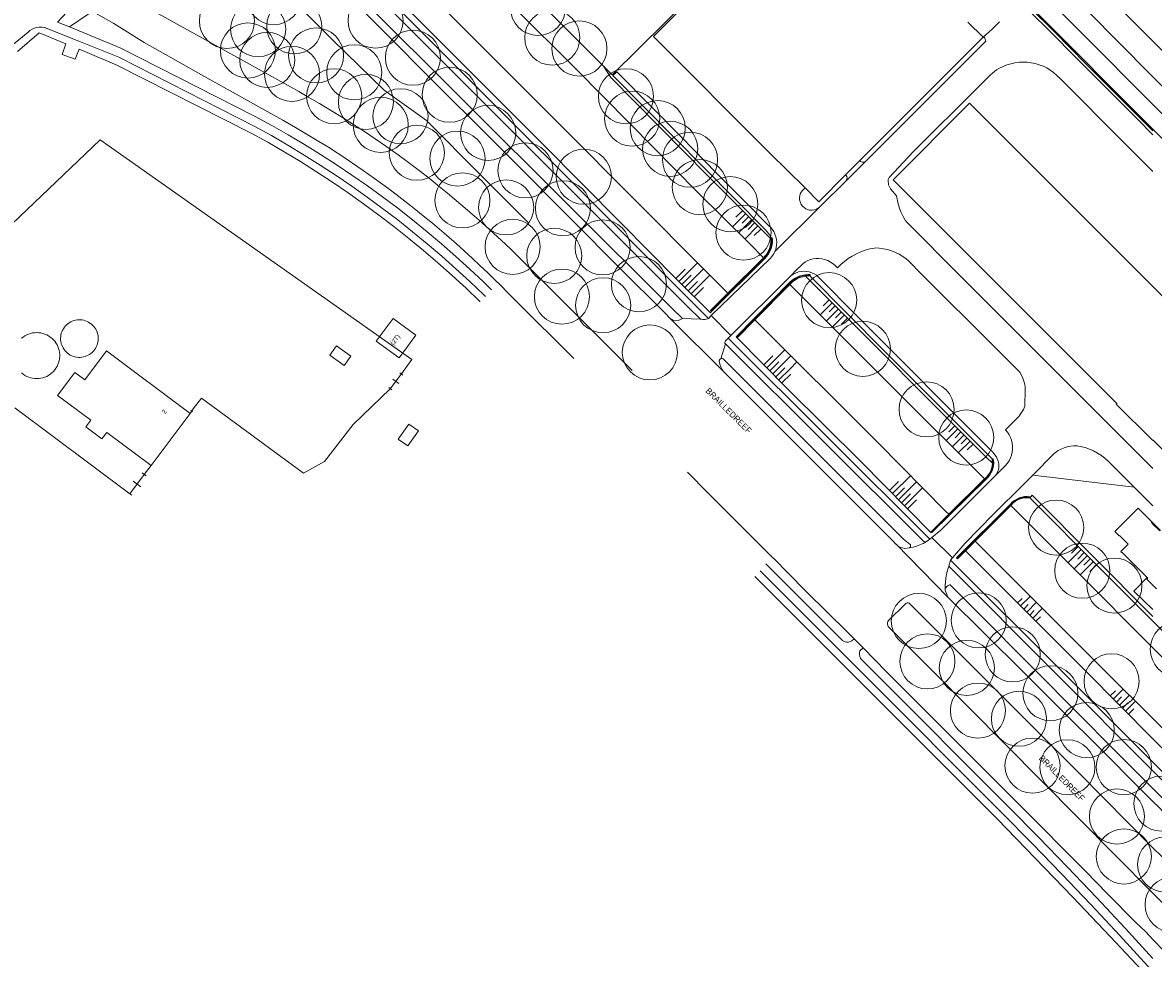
# Model space of a CAD drawing. Header units: metres. Extents: x 134994 to 136506, y 457393 to 459006.
# Tile 127 of 171: x 135737 to 136000, y 458133 to 458351. Entities that reach past the tile are written whole.
import ezdxf
from ezdxf.enums import TextEntityAlignment as Align

# ---------------------------------------------------------------- set-up
doc = ezdxf.new("R2010")
doc.units = ezdxf.units.M
for name, color, linetype, lineweight in [('B-PV-GR-BOOM-G', 250, 'Continuous', 13), ('B-WE-GR-BOOM-S', 250, 'Continuous', 13), ('B-WE-GW_TALUDLIJNEN', 251, 'Continuous', 5), ('B-WE-KG_BEBOUWING', 251, 'Continuous', 20), ('B-WE-KG_HUISNR', 251, 'Continuous', 5), ('B-WE-KG_ONDERGROND_REST', 251, 'Continuous', 5), ('B-WE-KG_STRAATNAAM', 251, 'Continuous', 5), ('N-WE-KG_BEBOUWING', 250, 'Continuous', 13)]:
    doc.layers.add(name, color=color, linetype=linetype, lineweight=lineweight)
doc.styles.add('Styledgn000', font='dgn000.shx')

# ---------------------------------------------------------------- blocks, each defined once
blk = doc.blocks.new('SGR-BOOM_02')
blk.add_circle((0, 0), 6.4)

msp = doc.modelspace()

# ---------------------------------------------------------------- linework, layer by layer
at = {"layer": 'B-WE-GW_TALUDLIJNEN'}
for p, q in [((135904.66, 458307.03), (135903.14, 458305.52)), ((135905.36, 458306.33), (135902.33, 458303.3)), ((135906.78, 458304.91), (135903.75, 458301.89)), ((135906.07, 458305.62), (135904.56, 458304.11)), ((135907.48, 458304.21), (135905.97, 458302.69)), ((135908.19, 458303.5), (135905.16, 458300.47)), ((135908.9, 458302.79), (135907.38, 458301.28)), ((135889.88, 458290.59), (135894.22, 458294.92)), ((135891.29, 458289.17), (135895.63, 458293.51)), ((135889.17, 458291.29), (135891.34, 458293.46)), ((135890.58, 458289.88), (135892.75, 458292.05)), ((135892.7, 458287.76), (135897.04, 458292.09)), ((135892, 458288.46), (135894.17, 458290.63)), ((135893.41, 458287.05), (135895.58, 458289.22)), ((135925.48, 458285.63), (135922.73, 458282.89)), ((135924.77, 458286.34), (135923.4, 458284.96)), ((135926.89, 458284.21), (135924.14, 458281.47)), ((135926.19, 458284.92), (135924.81, 458283.55)), ((135927.6, 458283.51), (135926.23, 458282.13)), ((135928.31, 458282.8), (135925.56, 458280.05)), ((135929.01, 458282.09), (135927.64, 458280.72)), ((135909.58, 458271.28), (135911.68, 458273.37)), ((135910.29, 458270.58), (135914.48, 458274.74)), ((135912.79, 458270.24), (135915.89, 458273.33)), ((135910.99, 458269.87), (135911.37, 458270.24)), ((135911.37, 458270.24), (135913.09, 458271.95)), ((135911.7, 458269.16), (135912.79, 458270.24)), ((135912.4, 458268.45), (135914.2, 458270.24)), ((135913.11, 458267.74), (135915.62, 458270.24)), ((135914.2, 458270.24), (135914.5, 458270.53)), ((135915.62, 458270.24), (135917.3, 458271.91)), ((135913.81, 458267.03), (135915.91, 458269.11)), ((135953.97, 458257.08), (135952.61, 458255.72)), ((135954.68, 458256.37), (135951.96, 458253.65)), ((135956.09, 458254.95), (135953.38, 458252.24)), ((135955.39, 458255.66), (135954.03, 458254.3)), ((135956.8, 458254.25), (135955.44, 458252.89)), ((135957.51, 458253.54), (135954.79, 458250.82)), ((135958.21, 458252.83), (135956.86, 458251.47)), ((135938.78, 458242.05), (135940.88, 458244.12)), ((135939.48, 458241.34), (135943.68, 458245.49)), ((135940.89, 458239.92), (135945.08, 458244.07)), ((135940.18, 458240.63), (135942.28, 458242.7)), ((135941.59, 458239.21), (135943.69, 458241.28)), ((135942.3, 458238.49), (135946.49, 458242.65)), ((135943, 458237.78), (135945.1, 458239.86)), ((135956.47, 458228.09), (135984.47, 458200)), ((135983.35, 458228.37), (135980.27, 458225.29)), ((135982.64, 458229.08), (135981.1, 458227.53)), ((135984.77, 458226.95), (135981.68, 458223.87)), ((135984.06, 458227.66), (135982.52, 458226.12)), ((135986.18, 458225.54), (135983.1, 458222.46)), ((135985.47, 458226.25), (135983.93, 458224.71)), ((135986.89, 458224.83), (135985.34, 458223.29)), ((135969.27, 458215.25), (135971.54, 458217.52)), ((135968.57, 458215.95), (135969.6, 458216.99)), ((135969.98, 458214.54), (135971.02, 458215.58)), ((135970.69, 458213.83), (135972.96, 458216.11)), ((135972.1, 458212.41), (135974.38, 458214.7)), ((135971.39, 458213.12), (135972.43, 458214.17)), ((135972.8, 458211.71), (135973.85, 458212.76)), ((136011.74, 458200), (136000, 458211.73)), ((136000, 458184.42), (135984.47, 458200)), ((135990.1, 458194.35), (135991.3, 458195.56)), ((135990.81, 458193.65), (135993.1, 458195.95)), ((135991.51, 458192.94), (135992.72, 458194.15)), ((135992.22, 458192.23), (135994.52, 458194.54)), ((135992.93, 458191.52), (135994.14, 458192.74)), ((135993.63, 458190.81), (135995.94, 458193.13)), ((135994.34, 458190.1), (135995.56, 458191.33))]:
    msp.add_line(p, q, dxfattribs=at)
at = {"layer": 'B-WE-GW_TALUDLIJNEN', "flags": 128}
for points in [[(135804.45, 458384.21), (135807.14, 458373.55), (135848.96, 458331.78), (135858.29, 458322.49), (135876.36, 458304.22), (135889.57, 458290.91), (135897.19, 458283.32)], [(135911.26, 458300.48), (135909.36, 458302.36), (135896.64, 458315.13), (135874.04, 458337.95), (135872.37, 458340.61)], [(135962.71, 458248.4), (135961.34, 458249.7), (135921.98, 458289.13), (135919.31, 458291.84)], [(135903.39, 458277.52), (135915.22, 458265.61), (135932.11, 458248.79), (135948.49, 458232.24)], [(136000, 458211.73), (135987.75, 458223.97), (135971.68, 458240.06), (135971.56, 458240.28)], [(136000, 458184.42), (136071.25, 458112.95), (136071.98, 458112.16), (136072.87, 458111.33), (136073.81, 458110.55), (136074.8, 458109.84), (136075.83, 458109.19), (136076.9, 458108.61), (136085.13, 458104.84), (136085.27, 458104.78), (136085.8, 458104.6), (136086.35, 458104.5), (136086.91, 458104.48), (136087.46, 458104.54), (136088, 458104.68), (136088.52, 458104.89), (136089, 458105.18), (136089.43, 458105.53), (136096.66, 458116.12)]]:
    msp.add_lwpolyline(points, dxfattribs=at)
at = {"layer": 'B-WE-KG_BEBOUWING', "flags": 128}
for points in [[(135896.71, 458360.2), (135884, 458347.52), (135911.03, 458320.44), (135919.18, 458312.32), (135922.36, 458309.14), (135928.61, 458315.39), (135931.91, 458318.69), (135960.53, 458347.33), (135957.02, 458350.84)], [(135747.37, 458280.27), (135747.12, 458279.97), (135746.9, 458279.64), (135746.71, 458279.3), (135746.55, 458278.94), (135746.42, 458278.57), (135746.33, 458278.19), (135746.27, 458277.8), (135746.25, 458277.41), (135746.26, 458277.02), (135746.31, 458276.63), (135746.39, 458276.24), (135746.51, 458275.87), (135746.66, 458275.51), (135746.84, 458275.16), (135747.05, 458274.83), (135747.29, 458274.52), (135747.56, 458274.23), (135747.85, 458273.97), (135748.16, 458273.73), (135748.5, 458273.53), (135748.85, 458273.35), (135749.21, 458273.21), (135749.59, 458273.1), (135749.98, 458273.02), (135750.37, 458272.98), (135750.76, 458272.98), (135751.15, 458273.01), (135751.54, 458273.07), (135751.92, 458273.17), (135752.29, 458273.3), (135752.64, 458273.47), (135752.98, 458273.66), (135753.3, 458273.89), (135753.6, 458274.14), (135753.88, 458274.42), (135754.13, 458274.73), (135754.35, 458275.05), (135754.54, 458275.4), (135754.7, 458275.75), (135754.82, 458276.12), (135754.92, 458276.51), (135754.97, 458276.89), (135755, 458277.29), (135754.98, 458277.68), (135754.94, 458278.07), (135754.86, 458278.45), (135754.74, 458278.83), (135754.59, 458279.19), (135754.41, 458279.54), (135754.2, 458279.87), (135753.96, 458280.18), (135753.69, 458280.47), (135753.4, 458280.73), (135753.08, 458280.96), (135752.75, 458281.17), (135752.4, 458281.34), (135752.03, 458281.49), (135751.66, 458281.6), (135751.27, 458281.67), (135750.88, 458281.71), (135750.49, 458281.72), (135750.1, 458281.69), (135749.71, 458281.62), (135749.33, 458281.53), (135748.96, 458281.39), (135748.61, 458281.23), (135748.27, 458281.03), (135747.95, 458280.8), (135747.65, 458280.55), (135747.37, 458280.27)], [(135737.2, 458269.36), (135737.58, 458269.07), (135737.98, 458268.8), (135738.4, 458268.57), (135738.84, 458268.39), (135739.29, 458268.24), (135739.76, 458268.13), (135740.24, 458268.07), (135740.72, 458268.04), (135741.2, 458268.07), (135741.67, 458268.13), (135742.14, 458268.24), (135742.59, 458268.39), (135743.04, 458268.57), (135743.46, 458268.8), (135743.86, 458269.07), (135744.23, 458269.36), (135744.58, 458269.7), (135744.89, 458270.06), (135745.18, 458270.45), (135745.42, 458270.86), (135745.63, 458271.29), (135745.8, 458271.74), (135745.93, 458272.2), (135746.01, 458272.67), (135746.05, 458273.15), (135746.05, 458273.63), (135746.01, 458274.11), (135745.93, 458274.58), (135745.8, 458275.04), (135745.63, 458275.49), (135745.42, 458275.92), (135745.17, 458276.33), (135744.89, 458276.72), (135744.58, 458277.08), (135744.23, 458277.41), (135743.86, 458277.71), (135743.46, 458277.98), (135743.03, 458278.21), (135742.59, 458278.39), (135742.14, 458278.54), (135741.67, 458278.65), (135741.19, 458278.71), (135740.71, 458278.73), (135740.24, 458278.71), (135739.76, 458278.65), (135739.29, 458278.54), (135738.84, 458278.39), (135738.4, 458278.2), (135737.97, 458277.98), (135737.57, 458277.71), (135737.2, 458277.41)], [(135812.1, 458271.06), (135808.76, 458273.49), (135810.35, 458275.69), (135813.7, 458273.26), (135812.1, 458271.06)], [(136000.83, 458219.25), (136000, 458220.08), (135998.59, 458221.49), (135998.8, 458221.71), (135998.68, 458221.84), (135992.8, 458227.71), (135992.73, 458227.64), (135992.51, 458227.86), (135994.27, 458229.62), (135992.25, 458231.63), (135992.18, 458231.56), (135991.17, 458232.57), (135996.58, 458237.95), (135999.77, 458234.76), (135999.63, 458234.62), (136000, 458234.25), (136001.58, 458232.67)]]:
    msp.add_lwpolyline(points, dxfattribs=at)
for points in [[(136008.38, 458281.05), (136000, 458289.43), (135957.4, 458331.99), (135939.65, 458314.23), (135991.63, 458262.29), (135991.49, 458262.15), (135999.97, 458253.67), (136000, 458253.72), (136000.07, 458253.79), (136052.01, 458201.9), (136069.75, 458219.59), (136018.7, 458270.61), (136019.1, 458271.02), (136018.16, 458271.96), (136019.2, 458273), (136018.97, 458273.24), (136018.9, 458273.17), (136010.89, 458281.19), (136010.96, 458281.26), (136010.72, 458281.49), (136009.67, 458280.45), (136008.73, 458281.39)], [(135776.34, 458259.95), (135767.28, 458247.86), (135756.98, 458255.57), (135755.84, 458254.04), (135752.11, 458256.84), (135753.26, 458258.36), (135747.85, 458262.42), (135745.54, 458264.15), (135749.54, 458269.49), (135751.85, 458267.76), (135756.91, 458274.51)], [(135824.65, 458254.02), (135827.11, 458257.49), (135829.36, 458255.9), (135826.91, 458252.43), (135824.78, 458253.93)]]:
    msp.add_lwpolyline(points, close=True, dxfattribs=at)
at = {"layer": 'B-WE-KG_BEBOUWING'}
msp.add_lwpolyline([(136001.72, 458232.81), (136000, 458234.53), (135999.77, 458234.76)], dxfattribs=at)
at = {"layer": 'B-WE-KG_ONDERGROND_REST'}
for p, q in [((135758.65, 458350.52), (135753.29, 458353.56)), ((135742.66, 458349.52), (135743.27, 458349.3)), ((135982.8, 458342.81), (135982.4, 458343.21)), ((135982.8, 458342.81), (135982.4, 458343.21)), ((135982.8, 458342.81), (135982.4, 458343.21)), ((136044.38, 458287.3), (136000, 458331.73)), ((135831.24, 458328), (135843.83, 458315.38)), ((135996.76, 458328.81), (135997.18, 458328.39)), ((135996.76, 458328.81), (135997.18, 458328.39)), ((135996.76, 458328.81), (135997.18, 458328.39)), ((135997.18, 458328.39), (136000, 458325.57)), ((136000, 458325.98), (136003.38, 458322.6)), ((135928.65, 458313.91), (135933.27, 458318.53)), ((135843.83, 458315.38), (135855.03, 458304.18)), ((135922.63, 458307.91), (135928.65, 458313.91)), ((135922.63, 458307.91), (135912.63, 458298)), ((135901.28, 458287.91), (135909.51, 458296.13)), ((135909.58, 458296.2), (135909.51, 458296.13)), ((135912.63, 458298), (135912.17, 458297.55)), ((135909.76, 458295.89), (135897.44, 458283.6)), ((135901.39, 458287.79), (135909.63, 458296.01)), ((135909.69, 458296.07), (135909.63, 458296.01)), ((135909.81, 458295.95), (135909.76, 458295.89)), ((135915.88, 458291.91), (135917.23, 458293.3)), ((135850.7, 458287.39), (135847.9, 458290.28)), ((135915.64, 458289.9), (135907.52, 458281.69)), ((135908.82, 458283.24), (135915.53, 458290.02)), ((135915.8, 458290.3), (135915.53, 458290.02)), ((135897.32, 458283.72), (135901.39, 458287.79)), ((135897.19, 458283.32), (135897.44, 458283.6)), ((135908.82, 458283.24), (135907.4, 458281.81)), ((135887.87, 458282.01), (135900.42, 458269.51)), ((135894.92, 458281.86), (135890.75, 458282.03)), ((135896.75, 458282.04), (135897.41, 458282.68)), ((135901.93, 458278.04), (135897.41, 458282.68)), ((135903.27, 458277.64), (135907.4, 458281.81)), ((135903.39, 458277.52), (135907.52, 458281.69)), ((135901.31, 458277.42), (135901.93, 458278.04)), ((135900.67, 458276.1), (135899.64, 458272.65)), ((135948.14, 458230.75), (135901.31, 458277.42)), ((135825.43, 458269.14), (135827.83, 458272.48)), ((135822.83, 458265.71), (135825.43, 458269.14)), ((135822.83, 458265.71), (135825.43, 458269.14)), ((135824.82, 458266.9), (135823.44, 458267.94)), ((135825.77, 458268.88), (135825.08, 458269.4)), ((135823.17, 458265.45), (135822.48, 458265.97)), ((135735.61, 458261.27), (135762.33, 458241.29)), ((135776.45, 458259.88), (135776.24, 458260.02)), ((135776.34, 458259.95), (135777.04, 458261.01)), ((135776.34, 458259.95), (135777.04, 458261.01)), ((135776.9, 458260.34), (135776.48, 458260.62)), ((135777.14, 458260.94), (135776.93, 458261.08)), ((135765.67, 458245.81), (135767.28, 458247.86)), ((135965.67, 458247.76), (135963.35, 458245.44)), ((135762.33, 458241.29), (135765.67, 458245.81)), ((135762.33, 458241.29), (135765.67, 458245.81)), ((135764.9, 458242.88), (135763.1, 458244.21)), ((135766.12, 458245.47), (135765.21, 458246.14)), ((135952.55, 458236.54), (135960.87, 458244.75)), ((135952.96, 458236.73), (135961.01, 458244.67)), ((135961.08, 458244.74), (135961.01, 458244.67)), ((135972.09, 458245.63), (135969.9, 458243.42)), ((135995.65, 458242.86), (135972.09, 458245.63)), ((135762.78, 458240.95), (135761.88, 458241.62)), ((135971.93, 458240.98), (135971.62, 458240.58)), ((135971.93, 458240.98), (135972.72, 458240.2)), ((135971.93, 458240.98), (135972.72, 458240.2)), ((135971.93, 458240.98), (135972.72, 458240.2)), ((136000, 458238.52), (135995.65, 458242.86)), ((135958.66, 458230.47), (135966.86, 458238.67)), ((135958.73, 458230.33), (135966.97, 458238.56)), ((135966.98, 458238.78), (135966.86, 458238.67)), ((135971.56, 458240.28), (135971.62, 458240.58)), ((135911.24, 458226.91), (135901.57, 458236.6)), ((135948.56, 458232.39), (135952.66, 458236.44)), ((135952.96, 458236.73), (135952.66, 458236.44)), ((135948.14, 458230.75), (135947.37, 458230.21)), ((135948.14, 458230.75), (135948.66, 458231.17)), ((135948.6, 458232.35), (135948.49, 458232.24)), ((135948.66, 458231.17), (135950.74, 458232.84)), ((135948.66, 458231.17), (135953.42, 458226.44)), ((135954.5, 458226.33), (135958.66, 458230.47)), ((135940.32, 458229.57), (135952.38, 458217.29)), ((135953.42, 458226.44), (135956.27, 458229.72)), ((135956.47, 458228.09), (135958.73, 458230.33)), ((135952.55, 458224.46), (135952.97, 458225.92)), ((135952.97, 458225.92), (135953.42, 458226.44)), ((135978.92, 458200), (135952.97, 458225.92)), ((135908.75, 458223.38), (135932.14, 458200)), ((135976.97, 458200), (135952.55, 458224.46)), ((135907.49, 458222.13), (135929.61, 458200)), ((135952.38, 458217.29), (135951.74, 458218.89)), ((135959.28, 458200), (135943.53, 458215.73)), ((135969.79, 458200), (135952.38, 458217.29)), ((135938.61, 458210.41), (135948.95, 458200)), ((135930.56, 458207.64), (135928.98, 458209.26)), ((135932.66, 458205.55), (135930.56, 458207.64)), ((135938.05, 458200), (135932.66, 458205.55)), ((136005.52, 458200), (136000, 458205.53)), ((135981.93, 458187.88), (135969.78, 458200)), ((136000, 458176.94), (135976.97, 458200)), ((136000, 458178.94), (135978.92, 458200)), ((136000, 458189.1), (135989.02, 458200)), ((135998.32, 458139.56), (136000, 458137.83))]:
    msp.add_line(p, q, dxfattribs=at)
at = {"layer": 'B-WE-KG_ONDERGROND_REST', "flags": 128}
for points in [[(135896.75, 458282.04), (135819.5, 458359.3), (135815.82, 458362.9), (135812.24, 458366.52), (135808.71, 458370.18), (135805.25, 458373.91), (135801.84, 458377.68), (135798.49, 458381.52), (135795.21, 458385.4), (135793.26, 458387.79), (135791.55, 458389.99), (135791.33, 458395.78), (135791.87, 458396.28)], [(136000, 458346.44), (135973.72, 458372.65), (135955.45, 458390.97)], [(135786.45, 458389.27), (135790.22, 458384.85), (135791.79, 458382.78), (135795.01, 458378.94), (135798.28, 458375.14), (135801.62, 458371.4), (135805.01, 458367.71), (135808.46, 458364.08), (135811.98, 458360.5), (135815.72, 458356.8), (135888.25, 458284.39), (135890.75, 458282.03)], [(135894.92, 458281.86), (135891.92, 458284.74), (135818.43, 458358.33), (135814.84, 458361.81), (135811.34, 458365.32), (135807.89, 458368.88), (135804.5, 458372.5), (135801.17, 458376.17), (135797.9, 458379.9), (135794.69, 458383.68), (135792.21, 458386.78), (135789.11, 458390.43)], [(135817.05, 458388.67), (135838.63, 458367.13), (135851.55, 458354.29), (135865.83, 458340.03), (135878.56, 458327.25), (135894.16, 458311.41), (135906.34, 458299.34), (135909.51, 458296.13)], [(135872.37, 458340.61), (135851.05, 458361.97), (135832.66, 458380.47), (135827.5, 458385.65)], [(135884.04, 458285.89), (135878.64, 458291.22), (135862.56, 458307.4), (135853.53, 458316.42), (135844.37, 458325.67), (135834.38, 458335.61), (135819.92, 458350.09), (135788.93, 458381.03), (135786.77, 458382.77)], [(135776.83, 458379.28), (135809.52, 458346.63)], [(135811.38, 458377.84), (135825.52, 458363.68), (135838.82, 458350.46), (135862.51, 458326.78), (135896.33, 458292.85), (135901.28, 458287.91)], [(136000, 458338.13), (135991.58, 458346.56), (135973.41, 458365.05), (135972.97, 458364.56)], [(135872.37, 458340.61), (135874.4, 458338.58), (135886.77, 458350.85), (135896.42, 458360.49)], [(135879.05, 458269.91), (135867.46, 458281.46), (135853.01, 458295.97), (135850.9, 458298.03), (135849.58, 458299.29), (135845.89, 458302.69), (135843.52, 458304.82), (135840.77, 458307.19), (135836.12, 458311.13), (135834.23, 458312.69), (135831.89, 458314.56), (135829.52, 458316.4), (135827.1, 458318.22), (135824.65, 458320.01), (135822.01, 458321.9), (135819.34, 458323.76), (135816.83, 458325.45), (135814.3, 458327.09), (135811.75, 458328.69), (135809.19, 458330.25), (135806.38, 458331.94), (135803.55, 458333.59), (135801.6, 458334.69), (135799.63, 458335.77), (135761.73, 458356.86)], [(136000, 458331.73), (135983.28, 458348.51), (135973.58, 458358.18)], [(135748.34, 458349.73), (135745.53, 458350.8), (135749.81, 458355.38)], [(136000, 458325.98), (135972.11, 458353.9), (135970.42, 458355.61), (135969.52, 458355.62), (135969.25, 458355.82)], [(135982.4, 458343.21), (135975.47, 458350.17), (135970.48, 458355.06), (135970.04, 458354.62)], [(135970.04, 458354.62), (135975.03, 458349.73), (135983.24, 458341.48), (135996.32, 458328.37), (136000, 458324.69)], [(135753.29, 458353.56), (135752.92, 458352.8), (135748.34, 458349.73)], [(135738.69, 458348.49), (135739.14, 458348.86), (135739.63, 458349.17), (135740.16, 458349.4), (135740.72, 458349.56), (135741.3, 458349.64), (135741.88, 458349.64), (135742.45, 458349.56), (135742.66, 458349.52)], [(135743.27, 458349.3), (135742.74, 458349.49), (135742.66, 458349.52)], [(135844.92, 458287.15), (135844.54, 458287.53), (135841.34, 458290.57), (135838.09, 458293.55), (135834.79, 458296.48), (135831.43, 458299.34), (135828.02, 458302.15), (135824.56, 458304.89), (135821.05, 458307.56), (135817.5, 458310.18), (135813.9, 458312.72), (135810.25, 458315.21), (135806.55, 458317.62), (135802.82, 458319.97), (135799.04, 458322.25), (135795.22, 458324.47), (135791.37, 458326.61), (135759.74, 458342.66), (135750.45, 458346.44), (135743.27, 458349.3)], [(135846.36, 458288.67), (135844.48, 458290.5), (135841.3, 458293.5), (135838.05, 458296.44), (135834.76, 458299.32), (135831.41, 458302.14), (135828.01, 458304.9), (135824.56, 458307.6), (135821.06, 458310.23), (135817.51, 458312.8), (135813.92, 458315.3), (135810.28, 458317.74), (135806.6, 458320.11), (135802.88, 458322.41), (135799.11, 458324.65), (135795.31, 458326.81), (135791.46, 458328.91), (135760.22, 458344.76), (135753.32, 458347.64), (135748.34, 458349.73)], [(135758.65, 458350.52), (135765.64, 458346.14), (135771.86, 458342.59), (135778.28, 458339.02), (135793.67, 458330.4), (135795.79, 458329.24), (135797.9, 458328.06), (135800.78, 458326.39), (135806.26, 458323.14), (135807.56, 458322.35), (135808.85, 458321.55), (135810.11, 458320.74), (135811.36, 458319.91), (135816.51, 458316.39), (135819.17, 458314.52), (135821.64, 458312.74), (135824.09, 458310.92), (135826.24, 458309.26), (135828.39, 458307.57), (135830.51, 458305.86), (135832.62, 458304.13), (135835.39, 458301.8), (135838.11, 458299.41), (135841.84, 458296.04), (135843.67, 458294.33), (135845.5, 458292.61), (135847.6, 458290.56), (135847.9, 458290.28)], [(135960.53, 458347.33), (135962.73, 458349.27), (135964.33, 458350.89)], [(135734.37, 458344.93), (135738.69, 458348.49)], [(135736.2, 458344.02), (135741.3, 458348.32), (135747.48, 458345.81)], [(135809.52, 458346.63), (135821.42, 458335.01)], [(135933.27, 458318.53), (135943.31, 458328.55), (135961.19, 458346.4), (135960.78, 458347.51), (135960.58, 458347.28), (135960.53, 458347.33)], [(136000, 458346.44), (136028.13, 458318.16), (136024.03, 458314), (136010.2, 458327.91), (136000, 458338.13)], [(135750.54, 458344.57), (135749.62, 458342.23), (135746.6, 458343.32), (135747.48, 458345.81)], [(135750.54, 458344.57), (135751.91, 458344.02), (135759.32, 458340.87), (135790.51, 458325.06), (135794.37, 458322.92), (135798.18, 458320.71), (135801.96, 458318.43), (135805.7, 458316.08), (135809.39, 458313.66), (135813.03, 458311.18), (135816.63, 458308.63), (135820.19, 458306.02), (135823.69, 458303.34), (135827.15, 458300.6), (135830.56, 458297.8), (135833.91, 458294.94), (135837.22, 458292.02), (135840.46, 458289.03), (135843.66, 458285.99), (135843.74, 458285.92)], [(136000, 458247.18), (135972.11, 458275.04), (135953.75, 458293.4), (135944.28, 458302.9), (135942.83, 458304.37), (135942.48, 458304.86), (135942.39, 458305), (135941.95, 458305.73), (135941.51, 458306.64), (135941.45, 458306.79), (135941.12, 458307.65), (135940.8, 458308.67), (135940.46, 458310.48), (135939.01, 458312.15), (135938.77, 458312.59), (135938.61, 458313.06), (135938.54, 458313.36), (135938.47, 458313.81), (135938.46, 458313.95), (135938.5, 458314.26), (135938.56, 458314.43), (135938.72, 458314.73), (135944.32, 458320.72), (135959.39, 458335.71), (135961.99, 458338.31), (135962.3, 458338.58), (135963.67, 458339.72), (135964.33, 458340.11), (135965.19, 458340.54), (135966.08, 458340.9), (135967, 458341.18), (135967.94, 458341.38), (135968.89, 458341.51), (135969.85, 458341.55), (135970.82, 458341.52), (135971.75, 458341.41), (135972.68, 458341.22), (135973.59, 458340.95), (135974.47, 458340.61), (135975.32, 458340.19), (135976.14, 458339.7), (135976.9, 458339.15), (135977.62, 458338.53), (135978.65, 458337.49), (135993.09, 458323.02), (136000, 458316.11)], [(135996.76, 458328.81), (135983.67, 458341.92), (135982.8, 458342.81)], [(135912.41, 458298.22), (135912.47, 458298.45), (135912.57, 458299.08), (135912.6, 458299.72), (135912.54, 458300.36), (135912.41, 458300.99), (135912.2, 458301.6), (135911.91, 458302.18), (135911.56, 458302.72), (135911.14, 458303.21), (135910.67, 458303.64), (135905.71, 458308.65), (135898.53, 458315.84), (135890.46, 458324.15), (135883.69, 458331), (135875.43, 458339.32), (135874.54, 458338.43), (135909.93, 458302.7), (135910.45, 458302.09), (135910.92, 458301.44), (135911.31, 458300.74)], [(135821.42, 458335.01), (135831.24, 458328)], [(135827.83, 458272.48), (135755.44, 458323.49), (135736.68, 458305.6), (135732.99, 458302.08)], [(135931.91, 458318.69), (135932.09, 458318.49), (135932.31, 458318.36), (135932.57, 458318.29), (135932.84, 458318.31), (135933.09, 458318.4), (135933.27, 458318.53)], [(135928.65, 458313.91), (135928.82, 458314.14), (135928.92, 458314.41), (135928.94, 458314.7), (135928.89, 458314.98), (135928.75, 458315.23), (135928.61, 458315.39)], [(135922.63, 458307.91), (135922.27, 458307.64), (135921.81, 458307.4), (135921.33, 458307.24), (135920.83, 458307.15), (135920.73, 458307.15), (135920.25, 458307.19), (135919.79, 458307.31), (135919.35, 458307.51), (135918.95, 458307.78), (135918.61, 458308.11), (135918.32, 458308.49), (135918.1, 458308.91), (135917.95, 458309.37), (135917.91, 458309.62), (135917.89, 458310.07), (135917.95, 458310.53), (135918.08, 458310.96), (135918.3, 458311.37), (135918.57, 458311.73), (135919.18, 458312.32)], [(135911.26, 458300.48), (135911.27, 458299.83), (135911.19, 458299.17), (135911.03, 458298.53), (135910.8, 458297.91), (135910.49, 458297.33), (135910.12, 458296.79), (135909.68, 458296.29), (135909.58, 458296.2)], [(135911.41, 458300.75), (135911.44, 458300.08), (135911.4, 458299.41), (135911.27, 458298.76), (135911.07, 458298.12), (135910.79, 458297.51), (135910.44, 458296.94), (135910.02, 458296.41), (135909.69, 458296.07)], [(135909.81, 458295.95), (135910.28, 458296.45), (135910.68, 458296.99), (135911.02, 458297.58), (135911.28, 458298.21), (135911.47, 458298.86), (135911.52, 458299.12)], [(135911.31, 458300.74), (135911.24, 458300.73), (135911.26, 458300.48)], [(135911.52, 458299.12), (135911.6, 458299.8), (135911.61, 458300.47), (135911.58, 458300.77), (135911.31, 458300.74)], [(135897.41, 458282.68), (135911.06, 458295.91), (135911.49, 458296.39), (135911.85, 458296.92), (135912.15, 458297.49), (135912.17, 458297.55)], [(135912.17, 458297.55), (135912.38, 458298.09), (135912.41, 458298.22)], [(135917.23, 458293.3), (135918.26, 458294.34), (135918.74, 458294.79), (135919.27, 458295.17), (135919.85, 458295.48), (135920.45, 458295.72), (135921.08, 458295.89), (135921.73, 458295.98), (135922.39, 458295.98), (135923.1, 458295.88), (135923.8, 458295.7), (135924.48, 458295.44), (135925.12, 458295.1), (135925.72, 458294.7), (135926.27, 458294.24), (135926.71, 458293.79), (135927.49, 458294.56), (135928.33, 458295.28), (135929.22, 458295.93), (135930.15, 458296.52), (135931.13, 458297.04), (135932.14, 458297.49), (135933.17, 458297.86), (135934.24, 458298.16), (135935.32, 458298.38), (135935.46, 458298.4), (135936.44, 458298.35), (135937.41, 458298.22), (135938.36, 458298), (135939.3, 458297.71), (135940.21, 458297.35), (135941.08, 458296.91), (135941.92, 458296.4), (135942.71, 458295.83), (135943.12, 458295.49), (135946.34, 458292.25), (135963.2, 458275.42), (135969.06, 458269.51), (135969.45, 458268.87), (135969.78, 458268.18), (135970.03, 458267.47), (135970.21, 458266.73), (135970.3, 458265.98), (135970.32, 458265.51), (135970.24, 458261.61), (135969.9, 458260.85), (135969.49, 458260.14), (135969.02, 458259.46), (135968.92, 458259.34), (135965.76, 458256.15), (135966.2, 458255.61), (135966.58, 458255.02), (135966.89, 458254.39), (135967.13, 458253.73), (135967.29, 458253.05), (135967.37, 458252.35), (135967.37, 458251.66), (135967.29, 458250.96), (135967.13, 458250.28), (135966.89, 458249.62), (135966.58, 458248.99), (135966.21, 458248.4), (135965.76, 458247.86), (135965.67, 458247.76)], [(135901.93, 458278.04), (135915.42, 458291.49), (135915.88, 458291.91)], [(135918.48, 458292.03), (135918, 458291.89), (135917.36, 458291.62), (135916.76, 458291.29), (135916.2, 458290.89), (135915.68, 458290.42), (135903.15, 458277.76), (135903.39, 458277.52)], [(135919.31, 458291.84), (135918.65, 458291.72), (135918.01, 458291.53), (135917.4, 458291.26), (135916.82, 458290.92), (135916.28, 458290.52), (135915.93, 458290.18), (135915.64, 458289.9)], [(135920.37, 458292.03), (135919.69, 458292.04), (135919.01, 458291.97), (135918.35, 458291.82), (135917.71, 458291.59), (135917.1, 458291.3), (135916.52, 458290.93), (135916, 458290.49), (135915.8, 458290.3)], [(135915.88, 458291.91), (135916.39, 458292.27), (135916.94, 458292.56), (135917.52, 458292.78), (135917.7, 458292.83)], [(135963.63, 458249.85), (135963.5, 458250.06), (135963.13, 458250.57), (135962.7, 458251.02), (135931.66, 458282.16), (135921.93, 458291.97), (135921.84, 458292.04), (135921.32, 458292.38), (135920.76, 458292.64), (135920.16, 458292.84), (135919.55, 458292.96), (135918.93, 458292.99), (135918.31, 458292.95), (135917.7, 458292.83)], [(135918.48, 458292.03), (135919.16, 458292.16), (135919.84, 458292.22), (135920.38, 458292.2), (135920.36, 458291.86)], [(135920.36, 458291.86), (135919.84, 458291.88), (135919.31, 458291.84)], [(135962.66, 458249.4), (135937.46, 458274.59), (135920.36, 458291.86)], [(135915.64, 458289.9), (135919.25, 458286.37), (135939.98, 458265.62), (135960.87, 458244.75)], [(135850.7, 458287.39), (135855.88, 458282.27), (135861.49, 458276.66)], [(135884.04, 458285.89), (135886.97, 458282.91), (135887.47, 458282.39), (135887.87, 458282.01)], [(135901.28, 458287.91), (135897.2, 458283.84), (135897.44, 458283.6)], [(135887.87, 458282.01), (135888.13, 458281.82), (135888.5, 458281.63), (135888.72, 458281.56), (135889.17, 458281.49), (135889.75, 458281.55), (135890.29, 458281.75), (135890.75, 458282.03)], [(135896.75, 458282.04), (135896.3, 458281.83), (135895.89, 458281.75), (135895.46, 458281.75), (135895.04, 458281.82), (135894.92, 458281.86)], [(135952.55, 458236.54), (135951.82, 458237.24), (135936.3, 458252.97), (135907.52, 458281.69)], [(135861.49, 458276.66), (135862.48, 458275.72), (135865.49, 458272.7)], [(135901.31, 458277.42), (135900.72, 458276.79), (135900.61, 458276.66), (135900.56, 458276.47), (135900.58, 458276.28), (135900.67, 458276.1)], [(135900.67, 458276.1), (135946.72, 458230.26), (135946.8, 458230.19), (135946.99, 458230.12), (135947.19, 458230.13), (135947.37, 458230.21)], [(135900.42, 458269.51), (135900.19, 458269.79), (135899.85, 458270.28), (135899.59, 458270.82), (135899.39, 458271.38), (135899.3, 458271.8), (135899.25, 458272.02), (135899.27, 458272.25), (135899.38, 458272.45), (135899.54, 458272.61), (135899.64, 458272.65)], [(135943.34, 458228.74), (135943.36, 458228.75), (135943.54, 458228.85), (135943.66, 458229.01), (135943.72, 458229.2), (135943.69, 458229.41), (135942, 458230.81), (135900.19, 458272.66), (135899.98, 458272.72), (135899.75, 458272.7), (135899.64, 458272.65)], [(135900.42, 458269.51), (135913.72, 458256.24), (135939.86, 458230.03), (135939.89, 458230), (135940.3, 458229.58), (135940.32, 458229.57)], [(135777.04, 458261.01), (135778.97, 458263.47), (135802.68, 458246.11), (135807.58, 458248.76), (135814.23, 458257.37), (135822.83, 458265.71)], [(135972.09, 458245.63), (135977.02, 458250.62), (135977.35, 458250.89), (135977.98, 458251.32), (135978.65, 458251.69), (135979.36, 458251.99), (135980.09, 458252.21), (135980.84, 458252.35), (135981.61, 458252.42), (135982.37, 458252.4), (135983.13, 458252.3), (135984.23, 458252.07), (135985.25, 458251.7), (135986.22, 458251.26), (135987.16, 458250.75), (135988.06, 458250.17), (135988.91, 458249.53), (135989.7, 458248.82), (135990.45, 458248.06), (135995.65, 458242.86)], [(135962.66, 458249.4), (135962.92, 458249.45), (135962.98, 458249.07), (135963.01, 458248.43), (135962.96, 458247.8), (135962.9, 458247.46), (135962.81, 458247.12), (135962.65, 458246.64), (135962.38, 458246.07), (135962.04, 458245.53), (135961.63, 458245.05), (135961.17, 458244.62), (135948.67, 458232.28), (135948.6, 458232.35)], [(135962.71, 458248.4), (135962.69, 458248.9), (135962.63, 458249.4), (135962.66, 458249.4)], [(135962.81, 458247.81), (135962.86, 458248.44), (135962.83, 458249.06), (135962.78, 458249.43)], [(135963.35, 458245.44), (135963.67, 458245.89), (135963.92, 458246.38), (135964.1, 458246.9), (135964.2, 458247.44), (135964.23, 458247.99), (135964.21, 458248.23), (135964.07, 458248.84), (135963.85, 458249.43), (135963.63, 458249.85)], [(135901.57, 458236.6), (135896.66, 458241.47), (135891.88, 458246.29)], [(135962.71, 458248.4), (135962.65, 458247.79), (135962.52, 458247.18), (135962.31, 458246.61), (135962.03, 458246.06), (135961.67, 458245.56), (135961.26, 458245.1), (135960.98, 458244.85), (135960.87, 458244.75)], [(135961.07, 458244.73), (135961.53, 458245.16), (135961.93, 458245.64), (135962.26, 458246.17), (135962.53, 458246.73), (135962.66, 458247.13)], [(135962.66, 458247.13), (135962.8, 458247.74), (135962.81, 458247.81)], [(135950.74, 458232.84), (135956.43, 458238.58), (135963.35, 458245.44)], [(135969.9, 458243.42), (135962.99, 458236.55), (135956.27, 458229.72)], [(135971.62, 458240.58), (135971.43, 458240.61), (135970.8, 458240.66), (135970.17, 458240.64), (135969.54, 458240.53), (135968.93, 458240.34), (135968.36, 458240.08), (135967.81, 458239.75), (135967.32, 458239.36), (135966.88, 458238.9), (135954.4, 458226.44), (135954.61, 458226.22), (135956.47, 458228.09)], [(135966.94, 458238.74), (135967.37, 458239.2), (135967.85, 458239.59), (135968.38, 458239.93), (135968.95, 458240.19), (135969.54, 458240.38), (135970.15, 458240.48), (135970.78, 458240.52), (135971.4, 458240.47), (135971.6, 458240.43)], [(135966.97, 458238.56), (135967.08, 458238.67), (135967.13, 458238.73), (135967.56, 458239.17), (135968.05, 458239.55), (135968.58, 458239.86), (135969.14, 458240.1), (135969.73, 458240.26), (135970.34, 458240.35), (135970.95, 458240.36), (135971.56, 458240.28)], [(136000, 458205.53), (135982.09, 458223.46), (135966.97, 458238.56)], [(136000, 458212.84), (135985.73, 458227.11), (135972.72, 458240.2)], [(135952.55, 458236.54), (135948.46, 458232.5), (135948.6, 458232.35)], [(135943.34, 458228.74), (135942.38, 458228.57), (135941.82, 458228.72), (135941.27, 458228.93), (135940.77, 458229.22), (135940.32, 458229.57)], [(135947.37, 458230.21), (135946.65, 458229.77), (135945.89, 458229.41), (135945.1, 458229.11), (135944.28, 458228.9), (135943.45, 458228.76), (135943.34, 458228.74)], [(135958.73, 458230.33), (135980.58, 458208.5), (135989.02, 458200)], [(135914.97, 458223.2), (135912.29, 458225.88), (135911.24, 458226.91)], [(135910.09, 458225.04), (135910.25, 458224.88)], [(135910.25, 458224.88), (135927.85, 458207.26), (135928.17, 458207.05), (135928.53, 458206.91), (135928.91, 458206.84), (135929.3, 458206.86), (135929.68, 458206.96), (135930.03, 458207.13), (135930.56, 458207.64)], [(135928.98, 458209.26), (135919.61, 458218.49), (135914.97, 458223.2)], [(135952.55, 458224.46), (135952.23, 458223.34), (135951.99, 458222.19), (135951.83, 458221.03), (135951.75, 458219.87), (135951.74, 458218.89)], [(135972.93, 458200), (135958.29, 458214.71), (135953.08, 458220.04), (135952.92, 458220.13), (135952.73, 458220.16), (135952.56, 458220.1), (135952.43, 458219.99), (135952.06, 458219.67), (135951.88, 458219.44), (135951.77, 458219.17), (135951.74, 458218.89)], [(136000, 458214.4), (135995.58, 458218.72), (135998.68, 458221.84)], [(135943.53, 458215.73), (135943.36, 458215.89), (135943.14, 458215.97), (135942.91, 458215.99), (135942.69, 458215.92), (135942.5, 458215.78), (135938.61, 458211.86), (135938.44, 458211.62), (135938.35, 458211.34), (135938.33, 458211.05), (135938.39, 458210.77), (135938.53, 458210.51), (135938.61, 458210.41)], [(135932.66, 458205.55), (135931.91, 458204.86), (135931.84, 458204.42), (135931.84, 458203.96), (135931.93, 458203.52), (135932.09, 458203.09), (135932.19, 458202.91), (135935.1, 458200)], [(135929.61, 458200), (135963.86, 458165.73), (135972.68, 458156.69), (135981.41, 458147.63), (135990.08, 458138.51), (135998.69, 458129.34), (136000, 458127.94)], [(135932.14, 458200), (135965.16, 458166.99), (135972.02, 458160.03), (135978.81, 458153), (135985.55, 458145.92), (135992.23, 458138.79), (135998.85, 458131.6), (136000, 458130.34)], [(135935.1, 458200), (135966.61, 458168.46), (135973.43, 458161.54), (135980.19, 458154.56), (135986.89, 458147.52), (135993.53, 458140.43), (136000, 458133.41)], [(135938.05, 458200), (135953.55, 458184.58), (135969, 458169.09), (135984.39, 458153.55), (135989.4, 458148.47), (135996.04, 458141.71), (135998.32, 458139.56)], [(135948.95, 458200), (135982.47, 458166.23), (136000, 458148.56)], [(136000, 458159.11), (135982.7, 458176.58), (135978.41, 458180.89), (135959.28, 458200)], [(135972.93, 458200), (135991.42, 458181.44), (136000, 458172.85)], [(136000, 458189.1), (136067.9, 458121.22), (136068.59, 458120.61), (136070.32, 458119.18), (136072.1, 458117.82), (136073.92, 458116.52), (136075.79, 458115.28), (136077.7, 458114.11), (136079.66, 458113.01), (136087.47, 458109.34), (136087.52, 458109.51)], [(136000, 458169.86), (135984.77, 458185.07), (135981.93, 458187.88)], [(136000, 458178.94), (136011.02, 458167.94), (136049.12, 458129.82), (136080.44, 458097.64), (136080.58, 458097.55), (136081.04, 458097.31), (136081.54, 458097.15), (136082.05, 458097.06), (136082.58, 458097.05), (136083.1, 458097.13), (136083.6, 458097.28), (136084.07, 458097.5)], [(136079.88, 458096.14), (136078.55, 458097.46), (136047.96, 458128.91), (136006.61, 458170.32), (136000, 458176.94)], [(136000, 458172.85), (136045.42, 458127.37), (136077.57, 458094.36)], [(136006.6, 458162.86), (136001.4, 458168.56), (136000, 458169.86)], [(136063.51, 458084.43), (136059.57, 458089.85), (136055.52, 458095.33), (136051.4, 458100.76), (136047.22, 458106.13), (136042.97, 458111.46), (136038.66, 458116.74), (136034.29, 458121.97), (136029.86, 458127.14), (136025.37, 458132.26), (136020.82, 458137.33), (136016.21, 458142.35), (136011.54, 458147.31), (136006.82, 458152.22), (136002.03, 458157.07), (136000, 458159.09)], [(136014.55, 458133.45), (136013.15, 458134.96), (136008.3, 458140.08), (136003.39, 458145.15), (136000, 458148.56)], [(136000, 458137.83), (136004.94, 458132.67), (136009.81, 458127.46), (136014.63, 458122.2), (136019.39, 458116.88), (136024.09, 458111.51), (136028.73, 458106.09), (136031.87, 458102.34), (136035.73, 458097.68), (136039.53, 458092.97), (136043.27, 458088.21), (136046.94, 458083.39), (136050.54, 458078.53), (136052.1, 458076.4)]]:
    msp.add_lwpolyline(points, dxfattribs=at)
at = {"layer": 'N-WE-KG_BEBOUWING'}
msp.add_line((135823.48, 458282.01), (135828.81, 458278.16), dxfattribs=at)
at = {"layer": 'N-WE-KG_BEBOUWING', "flags": 128}
msp.add_lwpolyline([(135819.54, 458276.74), (135823.48, 458282.01), (135828.81, 458278.16), (135824.88, 458272.88), (135819.54, 458276.74)], dxfattribs=at)

# ---------------------------------------------------------------- block references
at = {"layer": 'B-PV-GR-BOOM-G'}
for p in [(135860.93, 458296.56), (135872.28, 458285.09), (135883.14, 458274.13)]:
    msp.add_blockref('SGR-BOOM_02', p, dxfattribs=at)
at = {"layer": 'B-WE-GR-BOOM-S'}
for p in [(135795.79, 458356.64), (135857.15, 458354.15), (135784.9, 458351.1), (135819.42, 458351.18), (135792.14, 458349.18), (135800.53, 458349.87), (135860.47, 458347.23), (135789.77, 458344.25), (135805.6, 458343.1), (135828.09, 458342.57), (135866.76, 458344.71), (135794.26, 458342.06), (135800.01, 458338.81), (135814.47, 458339.18), (135809.8, 458333.62), (135817.18, 458332.3), (135836.64, 458333.97), (135877.59, 458333.61), (135820.61, 458326.97), (135825.22, 458328.98), (135879.03, 458328.42), (135845.57, 458325.12), (135884.96, 458326.22), (135887.86, 458321.42), (135829.01, 458320.5), (135838.46, 458319.14), (135892.47, 458318.89), (135854.24, 458316.41), (135867.79, 458314.94), (135894.74, 458312.53), (135839.6, 458309.44), (135901.83, 458308.56), (135849.75, 458307.8), (135862.94, 458307.6), (135904.9, 458301.95), (135851.26, 458298.64), (135872.15, 458298.53), (135880.61, 458289.99), (135862.71, 458287.09), (135924.79, 458286.26), (135932.61, 458274.96), (135947.42, 458260.9), (135956.63, 458254.37), (135977.53, 458233.45), (135983.59, 458223.44), (135991.05, 458219.98), (135945.62, 458211.76), (135959.54, 458211.91), (135967.43, 458204.01), (136005.76, 458205.2), (135947.62, 458202.39), (135956.77, 458200.86), (135990.39, 458197.75), (135976.18, 458194.98), (135959.35, 458190.94), (135968.88, 458189.06), (135984.61, 458186.42), (135972.03, 458178.17), (135980.13, 458177.79), (135993.23, 458177.84), (136001.97, 458169.34), (135991.63, 458166.35), (135993.24, 458157.08), (136002.84, 458155.2), (136004.57, 458145.87)]:
    msp.add_blockref('SGR-BOOM_02', p, dxfattribs=at)

# ---------------------------------------------------------------- texts
at = {"layer": 'B-WE-KG_HUISNR', "linetype": 'Continuous', "style": 'Styledgn000'}
for s, height, rotation, p in [('(2T)', 1.054, 54.0945, (135824.74, 458278.15)), ('2', 1.05, 53.1579, (135770.58, 458260.7))]:
    msp.add_text(s, height=height, rotation=rotation, dxfattribs=at).set_placement(p, align=Align.MIDDLE_RIGHT)
at = {"layer": 'B-WE-KG_STRAATNAAM', "style": 'Styledgn000'}
msp.add_text('BRAILLEDREEF', height=1.4, rotation=315.1417, dxfattribs=at).set_placement((135895.97, 458265.06))
msp.add_text('BRAILLEDREEF', height=1.4, rotation=314.6766, dxfattribs=at).set_placement((135983.28, 458169.77), align=Align.RIGHT)
msp.add_text('BRAILLEDREEF', height=1.4, rotation=314.6766, dxfattribs=at).set_placement((135983.28, 458169.77), align=Align.RIGHT)
msp.add_text('BRAILLEDREEF', height=1.4, rotation=314.6766, dxfattribs=at).set_placement((135983.28, 458169.77), align=Align.RIGHT)

doc.saveas('drawing.dxf')
